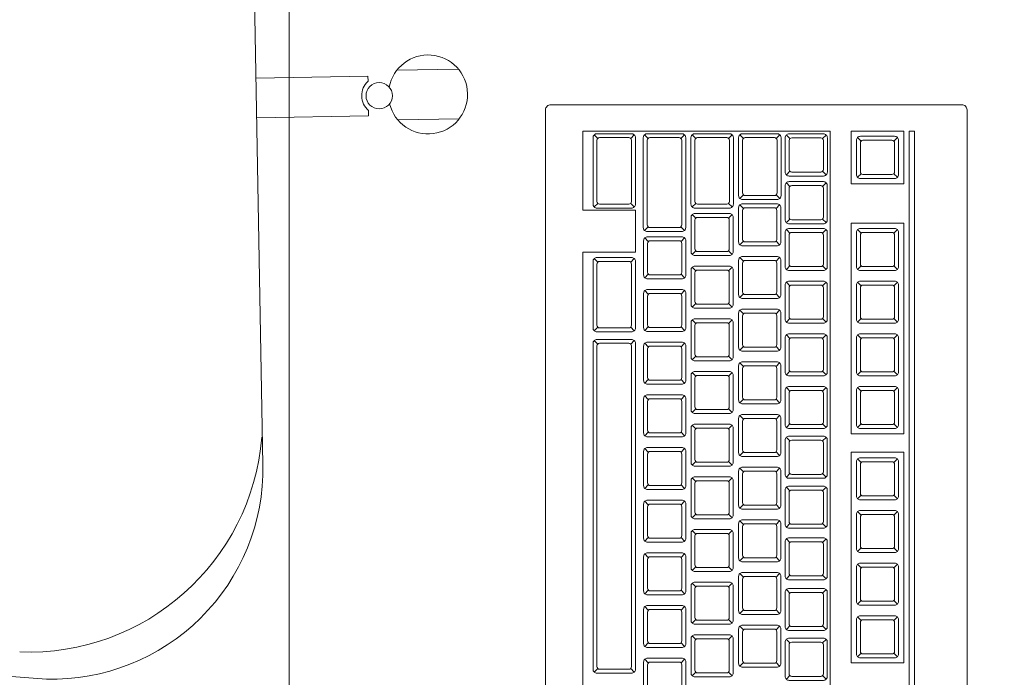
# Model space of a CAD drawing. Header units: millimetres. Extents: x 26866 to 1024070, y -428191 to 408885.
# Tile 220 of 248: x 213848 to 214222, y 390021 to 390270. Entities that reach past the tile are written whole.
import ezdxf

# ---------------------------------------------------------------- set-up
doc = ezdxf.new("R2010")
doc.units = ezdxf.units.MM
doc.header["$LTSCALE"] = 2
doc.layers.add('0_OPIS', color=7, linetype='Continuous', lineweight=13)
doc.layers.add('3DPLAN_A_TABELKA POMIESZCZEŃ', color=7, linetype='Continuous', lineweight=0)
doc.layers.add('3DPLAN_A_KRESKOWANIE 1', color=253, linetype='Continuous')
doc.layers.add('3DPLAN_A_OPIS', color=8, linetype='Continuous')
doc.layers.add('FURNITURE ZD 1 500', color=7, linetype='Continuous', lineweight=13, true_color=0x9fa8a5)
doc.styles.add('ARIAL', font='arial.ttf')

# ---------------------------------------------------------------- blocks, each defined once
blk = doc.blocks.new('kondygnacja -1')
at = {"layer": '3DPLAN_A_KRESKOWANIE 1'}
h = blk.add_hatch(dxfattribs=at)
h.set_pattern_fill('ANSI31', color=256, scale=7.5, style=0)
h.set_pattern_definition([(45, (23044.838, -26883.88), (-16.83798, 16.83798), [])])
h.paths.add_polyline_path([(31677.485, -24430.84), (30214.868, -24430.84), (30214.868, -24470.84), (30429.606, -24470.84), (30429.606, -24477.84), (30447.606, -24477.84), (30447.606, -24818.84), (30476.606, -24818.84), (30476.606, -24470.84), (31012.606, -24470.84), (31012.606, -24478.84), (31079.606, -24478.84), (31079.606, -24470.84), (31638.606, -24470.84), (31638.606, -25036.84), (31079.606, -25036.84), (31079.606, -25028.84), (31012.606, -25028.84), (31012.606, -25036.84), (30611.38, -25036.84), (30611.38, -25072.84), (31023.606, -25072.84), (31034.606, -25082.84), (31034.606, -25330.84), (31023.606, -25340.84), (30831.396, -25340.84, -0.038531), (30832.58, -25356.183), (30832.58, -25371.84), (31079.606, -25371.84), (31079.606, -25072.84), (31638.606, -25072.84), (31638.606, -25943.84), (30832.58, -25943.84), (30832.58, -26009.84), (31677.485, -26009.84)])
h.paths.add_polyline_path([(30682.606, -26009.84), (30832.58, -26009.84), (30832.58, -25943.84), (30760.606, -25943.84), (30760.606, -25454.668), (30735.606, -25464.584), (30735.606, -25943.84), (30682.606, -25943.84)])
h.paths.add_polyline_path([(30679.606, -25371.84), (30735.606, -25371.84), (30735.606, -25464.584), (30760.606, -25454.668), (30760.606, -25371.84), (30832.58, -25371.84), (30832.58, -25356.183, 0.038531), (30831.396, -25340.84), (30679.606, -25340.84)])
h.paths.add_polyline_path([(30355.83, -25371.84), (30425.606, -25371.84), (30425.606, -25379.84), (30463.606, -25379.84), (30463.606, -25424.739), (30471.606, -25424.739), (30471.606, -25395.84), (30533.606, -25395.84), (30533.606, -25371.84), (30576.606, -25371.84), (30576.606, -25341.84), (30472.606, -25341.84), (30472.606, -25326.84), (30427.606, -25326.84), (30427.606, -25341.84), (30355.83, -25341.84)])
h.paths.add_polyline_path([(30456.606, -25936.84), (30425.606, -25936.84), (30425.606, -25945.84), (30380.606, -25945.84), (30380.606, -26009.84), (30512.606, -26009.84), (30512.606, -25943.84), (30466.606, -25943.84), (30466.606, -25712.84), (30456.606, -25712.84)])
h.paths.add_polyline_path([(28888.606, -25941.84), (28888.606, -26009.84), (29013.606, -26009.84), (29013.606, -25941.84)])
h.paths.add_polyline_path([(28591.166, -26009.84), (28591.166, -25944.84), (28547.606, -25944.84), (28547.606, -26009.84)])
h.paths.add_polyline_path([(28624.606, -25870.534), (28654.797, -25870.534), (28654.797, -25924.534), (28624.606, -25924.534), (28624.606, -25944.84), (28591.166, -25944.84), (28591.166, -26009.84), (28713.606, -26009.84), (28713.606, -25941.84), (28672.606, -25941.84), (28672.606, -25932.84), (28657.606, -25932.84), (28657.606, -25716.84), (28624.606, -25716.84)])
h.paths.add_polyline_path([(28372.606, -25944.84), (28328.606, -25944.84), (28328.606, -25907.84), (28282.606, -25907.84), (28282.606, -25944.84), (28248.606, -25944.84), (28248.606, -26009.84), (28372.606, -26009.84)])
h.paths.add_polyline_path([(28092.606, -25563.84), (28054.606, -25563.84), (28054.606, -25383.84), (28067.602, -25383.84), (28067.606, -25375.84), (28340.606, -25375.84), (28340.606, -25341.84), (28070.606, -25341.84), (28070.606, -25332.84), (28030.606, -25332.84), (28030.606, -25395.598), (28048.707, -25395.598), (28048.707, -25449.598), (28030.606, -25449.598), (28030.606, -26009.84), (28073.606, -26009.84), (28073.606, -25944.84), (28054.606, -25944.84), (28054.606, -25668.84), (28092.606, -25668.84)])
h.paths.add_polyline_path([(27949.606, -25495.746), (27949.606, -25507.746), (27983.295, -25507.746), (27983.295, -25521.746), (27949.606, -25521.746), (27949.606, -25531.84), (27999.606, -25531.84), (27999.606, -25934.84), (27982.606, -25934.84), (27982.606, -25942.84), (27947.606, -25942.84), (27947.606, -26009.84), (28026.624, -26009.84), (28026.624, -25449.598), (27999.606, -25449.598), (27999.606, -25463.84), (27949.606, -25463.84), (27949.606, -25481.746), (27983.295, -25481.746), (27983.295, -25495.746)])
h.paths.add_polyline_path([(27982.606, -25361.84), (27952.606, -25361.84), (27952.606, -25332.84), (28026.624, -25332.84), (28026.624, -25395.598), (27999.606, -25395.598), (27999.606, -25377.84), (27982.606, -25377.84)])
h.paths.add_polyline_path([(26818.606, -25892.84), (26781.485, -25892.84), (26781.485, -26009.84), (26894.541, -26009.84), (26894.541, -25942.84), (26830.606, -25942.84), (26830.606, -25930.84), (26818.606, -25930.84)])
h.paths.add_polyline_path([(26894.541, -26009.84), (27115.936, -26009.84), (27115.936, -25942.84), (26894.541, -25942.84)])
h.paths.add_polyline_path([(27115.936, -25942.84), (27115.936, -26009.84), (27466.606, -26009.84), (27466.606, -25942.84), (27427.606, -25942.84), (27427.606, -25933.84), (27384.606, -25933.84), (27384.606, -25942.84)])
h.paths.add_polyline_path([(27641.606, -25942.84), (27641.606, -26009.84), (27802.606, -26009.84), (27802.606, -25942.84)])
h.paths.add_polyline_path([(30621.105, -25040.467), (30688.374, -25040.467), (30688.374, -25072.867), (30621.105, -25072.867)], flags=24)
at = {"layer": 'FURNITURE ZD 1 500', "lineweight": 0}
for p, q in [((30394.026, -25789.874), (30393.527, -25762.021)), ((30399.112, -25774.894), (30401.445, -25774.852)), ((30393.763, -25775.198), (30398.013, -25775.121)), ((30398.017, -25775.312), (30398.013, -25775.121)), ((30398.04, -25776.621), (30398.037, -25776.43)), ((30393.79, -25776.697), (30398.04, -25776.621)), ((30399.145, -25776.78), (30401.478, -25776.738)), ((30415.554, -25777.205), (30406.166, -25777.205)), ((30406.166, -25777.205), (30406.166, -25780.205)), ((30415.554, -25806.105), (30415.554, -25777.205)), ((30406.737, -25777.485), (30406.601, -25777.349)), ((30407.987, -25777.485), (30408.122, -25777.349)), ((30408.646, -25777.485), (30408.51, -25777.349)), ((30409.896, -25777.485), (30410.031, -25777.349)), ((30410.454, -25777.485), (30410.319, -25777.349)), ((30411.705, -25777.485), (30411.84, -25777.349)), ((30412.263, -25777.485), (30412.128, -25777.349)), ((30413.514, -25777.485), (30413.649, -25777.349)), ((30414.032, -25777.492), (30413.896, -25777.356)), ((30415.273, -25777.492), (30415.408, -25777.356)), ((30416.733, -25777.585), (30416.598, -25777.449)), ((30417.975, -25777.585), (30418.11, -25777.449)), ((30414.032, -25778.733), (30413.896, -25778.868)), ((30415.273, -25778.733), (30415.408, -25778.868)), ((30416.733, -25778.826), (30416.598, -25778.962)), ((30417.975, -25778.826), (30418.11, -25778.962)), ((30414.03, -25779.305), (30413.895, -25779.17)), ((30415.272, -25779.305), (30415.407, -25779.17)), ((30412.263, -25779.626), (30412.128, -25779.762)), ((30413.514, -25779.626), (30413.649, -25779.762)), ((30408.166, -25780.205), (30406.166, -25780.205)), ((30406.737, -25779.951), (30406.601, -25780.087)), ((30407.987, -25779.951), (30408.122, -25780.087)), ((30408.166, -25780.205), (30408.166, -25781.805)), ((30410.454, -25779.951), (30410.319, -25780.087)), ((30411.705, -25779.951), (30411.84, -25780.087)), ((30412.263, -25780.146), (30412.128, -25780.01)), ((30413.505, -25780.146), (30413.64, -25780.01)), ((30410.456, -25780.512), (30410.321, -25780.377)), ((30411.734, -25780.331), (30410.425, -25780.331)), ((30411.698, -25780.512), (30411.833, -25780.377)), ((30414.03, -25780.547), (30413.895, -25780.682)), ((30415.272, -25780.547), (30415.407, -25780.682)), ((30408.646, -25780.841), (30408.51, -25780.976)), ((30409.896, -25780.841), (30410.031, -25780.976)), ((30414.03, -25781.083), (30413.895, -25780.948)), ((30415.272, -25781.083), (30415.407, -25780.948)), ((30416.733, -25781.083), (30416.598, -25780.948)), ((30417.975, -25781.083), (30418.11, -25780.948)), ((30408.656, -25781.4), (30408.521, -25781.264)), ((30409.934, -25781.218), (30408.625, -25781.218)), ((30409.898, -25781.4), (30410.033, -25781.264)), ((30412.263, -25781.387), (30412.128, -25781.523)), ((30413.505, -25781.387), (30413.64, -25781.523)), ((30410.456, -25781.754), (30410.321, -25781.889)), ((30411.698, -25781.754), (30411.833, -25781.889)), ((30408.166, -25781.805), (30406.166, -25781.805)), ((30406.166, -25781.805), (30406.166, -25801.105)), ((30406.737, -25782.185), (30406.601, -25782.049)), ((30407.987, -25782.185), (30408.122, -25782.049)), ((30412.263, -25782.146), (30412.128, -25782.01)), ((30413.505, -25782.146), (30413.64, -25782.01)), ((30410.456, -25782.512), (30410.321, -25782.377)), ((30411.734, -25782.331), (30410.425, -25782.331)), ((30411.698, -25782.512), (30411.833, -25782.377)), ((30414.03, -25782.324), (30413.895, -25782.46)), ((30415.272, -25782.324), (30415.407, -25782.46)), ((30416.733, -25782.324), (30416.598, -25782.46)), ((30417.975, -25782.324), (30418.11, -25782.46)), ((30408.656, -25782.641), (30408.521, -25782.776)), ((30409.898, -25782.641), (30410.033, -25782.776)), ((30408.656, -25783.4), (30408.521, -25783.264)), ((30409.934, -25783.218), (30408.625, -25783.218)), ((30409.898, -25783.4), (30410.033, -25783.264)), ((30414.03, -25783.083), (30413.895, -25782.948)), ((30415.272, -25783.083), (30415.407, -25782.948)), ((30416.733, -25783.083), (30416.598, -25782.948)), ((30417.975, -25783.083), (30418.11, -25782.948)), ((30412.263, -25783.387), (30412.128, -25783.523)), ((30413.505, -25783.387), (30413.64, -25783.523)), ((30410.456, -25783.754), (30410.321, -25783.889)), ((30411.698, -25783.754), (30411.833, -25783.889)), ((30412.263, -25784.146), (30412.128, -25784.01)), ((30413.505, -25784.146), (30413.64, -25784.01)), ((30410.456, -25784.512), (30410.321, -25784.377)), ((30411.734, -25784.331), (30410.425, -25784.331)), ((30411.698, -25784.512), (30411.833, -25784.377)), ((30414.03, -25784.324), (30413.895, -25784.46)), ((30415.272, -25784.324), (30415.407, -25784.46)), ((30416.733, -25784.324), (30416.598, -25784.46)), ((30417.975, -25784.324), (30418.11, -25784.46)), ((30406.737, -25784.651), (30406.601, -25784.787)), ((30407.987, -25784.651), (30408.122, -25784.787)), ((30408.656, -25784.641), (30408.521, -25784.776)), ((30409.898, -25784.641), (30410.033, -25784.776)), ((30414.03, -25785.083), (30413.895, -25784.948)), ((30415.272, -25785.083), (30415.407, -25784.948)), ((30416.733, -25785.083), (30416.598, -25784.948)), ((30417.975, -25785.083), (30418.11, -25784.948)), ((30406.737, -25785.295), (30406.601, -25785.16)), ((30407.987, -25785.295), (30408.122, -25785.16)), ((30408.656, -25785.4), (30408.521, -25785.264)), ((30409.934, -25785.218), (30408.625, -25785.218)), ((30409.898, -25785.4), (30410.033, -25785.264)), ((30412.263, -25785.387), (30412.128, -25785.523)), ((30413.505, -25785.387), (30413.64, -25785.523)), ((30410.456, -25785.754), (30410.321, -25785.889)), ((30411.698, -25785.754), (30411.833, -25785.889)), ((30412.263, -25786.146), (30412.128, -25786.01)), ((30413.505, -25786.146), (30413.64, -25786.01)), ((30408.656, -25786.641), (30408.521, -25786.776)), ((30409.898, -25786.641), (30410.033, -25786.776)), ((30410.456, -25786.512), (30410.321, -25786.377)), ((30411.734, -25786.331), (30410.425, -25786.331)), ((30411.698, -25786.512), (30411.833, -25786.377)), ((30414.03, -25786.324), (30413.895, -25786.46)), ((30415.272, -25786.324), (30415.407, -25786.46)), ((30416.733, -25786.324), (30416.598, -25786.46)), ((30417.975, -25786.324), (30418.11, -25786.46)), ((30414.03, -25787.083), (30413.895, -25786.948)), ((30415.272, -25787.083), (30415.407, -25786.948)), ((30416.733, -25787.083), (30416.598, -25786.948)), ((30417.975, -25787.083), (30418.11, -25786.948)), ((30408.656, -25787.4), (30408.521, -25787.264)), ((30409.934, -25787.218), (30408.625, -25787.218)), ((30409.898, -25787.4), (30410.033, -25787.264)), ((30412.263, -25787.387), (30412.128, -25787.523)), ((30413.505, -25787.387), (30413.64, -25787.523)), ((30410.456, -25787.754), (30410.321, -25787.889)), ((30411.698, -25787.754), (30411.833, -25787.889)), ((30412.263, -25788.146), (30412.128, -25788.01)), ((30413.505, -25788.146), (30413.64, -25788.01)), ((30410.456, -25788.512), (30410.321, -25788.377)), ((30411.734, -25788.331), (30410.425, -25788.331)), ((30411.698, -25788.512), (30411.833, -25788.377)), ((30414.03, -25788.324), (30413.895, -25788.46)), ((30415.272, -25788.324), (30415.407, -25788.46)), ((30416.733, -25788.324), (30416.598, -25788.46)), ((30417.975, -25788.324), (30418.11, -25788.46)), ((30408.656, -25788.641), (30408.521, -25788.776)), ((30409.898, -25788.641), (30410.033, -25788.776)), ((30414.03, -25788.973), (30413.895, -25788.837)), ((30415.272, -25788.973), (30415.407, -25788.837)), ((30409.934, -25789.218), (30408.625, -25789.218)), ((30408.656, -25789.4), (30408.521, -25789.264)), ((30409.898, -25789.4), (30410.033, -25789.264)), ((30412.263, -25789.387), (30412.128, -25789.523)), ((30413.505, -25789.387), (30413.64, -25789.523)), ((30410.456, -25789.754), (30410.321, -25789.889)), ((30411.698, -25789.754), (30411.833, -25789.889)), ((30416.733, -25789.793), (30416.598, -25789.658)), ((30417.975, -25789.793), (30418.11, -25789.658)), ((30410.456, -25790.512), (30410.321, -25790.377)), ((30411.734, -25790.331), (30410.425, -25790.331)), ((30411.698, -25790.512), (30411.833, -25790.377)), ((30412.263, -25790.146), (30412.128, -25790.01)), ((30413.505, -25790.146), (30413.64, -25790.01)), ((30414.03, -25790.214), (30413.895, -25790.35)), ((30415.272, -25790.214), (30415.407, -25790.35)), ((30408.656, -25790.641), (30408.521, -25790.776)), ((30409.898, -25790.641), (30410.033, -25790.776)), ((30414.03, -25790.867), (30413.895, -25790.731)), ((30415.272, -25790.867), (30415.407, -25790.731)), ((30416.733, -25791.035), (30416.598, -25791.17)), ((30417.975, -25791.035), (30418.11, -25791.17)), ((30408.656, -25791.4), (30408.521, -25791.264)), ((30409.934, -25791.218), (30408.625, -25791.218)), ((30409.898, -25791.4), (30410.033, -25791.264)), ((30412.263, -25791.387), (30412.128, -25791.523)), ((30413.505, -25791.387), (30413.64, -25791.523)), ((30410.456, -25791.754), (30410.321, -25791.889)), ((30411.698, -25791.754), (30411.833, -25791.889)), ((30416.733, -25791.793), (30416.598, -25791.658)), ((30417.975, -25791.793), (30418.11, -25791.658)), ((30412.263, -25792.146), (30412.128, -25792.01)), ((30413.505, -25792.146), (30413.64, -25792.01)), ((30414.03, -25792.108), (30413.895, -25792.243)), ((30415.272, -25792.108), (30415.407, -25792.243)), ((30410.456, -25792.512), (30410.321, -25792.377)), ((30411.734, -25792.331), (30410.425, -25792.331)), ((30411.698, -25792.512), (30411.833, -25792.377)), ((30408.656, -25792.641), (30408.521, -25792.776)), ((30409.898, -25792.641), (30410.033, -25792.776)), ((30414.03, -25792.828), (30413.895, -25792.693)), ((30415.272, -25792.828), (30415.407, -25792.693)), ((30408.656, -25793.4), (30408.521, -25793.264)), ((30409.934, -25793.218), (30408.625, -25793.218)), ((30409.898, -25793.4), (30410.033, -25793.264)), ((30416.733, -25793.035), (30416.598, -25793.17)), ((30417.975, -25793.035), (30418.11, -25793.17)), ((30412.263, -25793.387), (30412.128, -25793.523)), ((30413.505, -25793.387), (30413.64, -25793.523)), ((30416.733, -25793.793), (30416.598, -25793.658)), ((30417.975, -25793.793), (30418.11, -25793.658)), ((30410.456, -25793.754), (30410.321, -25793.889)), ((30411.698, -25793.754), (30411.833, -25793.889)), ((30412.263, -25794.146), (30412.128, -25794.01)), ((30413.505, -25794.146), (30413.64, -25794.01)), ((30414.03, -25794.07), (30413.895, -25794.205)), ((30415.272, -25794.07), (30415.407, -25794.205)), ((30410.456, -25794.512), (30410.321, -25794.377)), ((30411.734, -25794.331), (30410.425, -25794.331)), ((30411.698, -25794.512), (30411.833, -25794.377)), ((30408.656, -25794.641), (30408.521, -25794.776)), ((30409.898, -25794.641), (30410.033, -25794.776)), ((30414.03, -25794.753), (30413.895, -25794.617)), ((30415.272, -25794.753), (30415.407, -25794.617)), ((30409.934, -25795.218), (30408.625, -25795.218)), ((30416.733, -25795.035), (30416.598, -25795.17)), ((30417.975, -25795.035), (30418.11, -25795.17)), ((30408.656, -25795.4), (30408.521, -25795.264)), ((30409.898, -25795.4), (30410.033, -25795.264)), ((30412.263, -25795.387), (30412.128, -25795.523)), ((30413.505, -25795.387), (30413.64, -25795.523)), ((30410.456, -25795.754), (30410.321, -25795.889)), ((30411.698, -25795.754), (30411.833, -25795.889)), ((30416.733, -25795.793), (30416.598, -25795.658)), ((30417.975, -25795.793), (30418.11, -25795.658)), ((30411.734, -25796.331), (30410.425, -25796.331)), ((30412.263, -25796.146), (30412.128, -25796.01)), ((30413.505, -25796.146), (30413.64, -25796.01)), ((30414.03, -25795.994), (30413.895, -25796.13)), ((30415.272, -25795.994), (30415.407, -25796.13)), ((30385.811, -25798.014), (30363.91, -25796.446)), ((30408.656, -25796.641), (30408.521, -25796.776)), ((30409.898, -25796.641), (30410.033, -25796.776)), ((30410.456, -25796.512), (30410.321, -25796.377)), ((30411.698, -25796.512), (30411.833, -25796.377)), ((30414.03, -25796.644), (30413.895, -25796.509)), ((30415.272, -25796.644), (30415.407, -25796.509)), ((30416.733, -25797.035), (30416.598, -25797.17)), ((30417.975, -25797.035), (30418.11, -25797.17)), ((30408.656, -25797.4), (30408.521, -25797.264)), ((30409.934, -25797.218), (30408.625, -25797.218)), ((30409.898, -25797.4), (30410.033, -25797.264)), ((30412.263, -25797.387), (30412.128, -25797.523)), ((30413.505, -25797.387), (30413.64, -25797.523)), ((30406.737, -25797.616), (30406.601, -25797.751)), ((30407.987, -25797.616), (30408.122, -25797.751)), ((30410.456, -25797.754), (30410.321, -25797.889)), ((30411.698, -25797.754), (30411.833, -25797.889)), ((30414.03, -25797.885), (30413.895, -25798.021)), ((30415.272, -25797.885), (30415.407, -25798.021))]:
    blk.add_line(p, q, dxfattribs=at)
for points in [[(30455.021, -25720.281), (30455.021, -25840.761), (30395.021, -25840.761), (30395.021, -25720.281)], [(30418.354, -25777.205), (30418.354, -25779.205), (30416.354, -25779.205), (30416.354, -25777.205)], [(30418.554, -25777.205), (30418.554, -25812.805), (30418.754, -25812.805), (30418.754, -25777.205)], [(30418.354, -25788.705), (30418.354, -25780.705), (30416.354, -25780.705), (30416.354, -25788.705)], [(30418.354, -25797.405), (30418.354, -25789.405), (30416.354, -25789.405), (30416.354, -25797.405)]]:
    blk.add_lwpolyline(points, close=True, dxfattribs=at)
for points in [[(30420.554, -25776.205), (30404.954, -25776.205, 0.414214), (30404.754, -25776.405), (30404.754, -25822.005, 0.414214), (30404.954, -25822.205), (30420.554, -25822.205, 0.414214), (30420.754, -25822.005), (30420.754, -25776.405, 0.414214)], [(30408.166, -25777.455), (30408.166, -25779.981, -0.414214), (30408.016, -25780.131), (30406.707, -25780.131, -0.414214), (30406.557, -25779.981), (30406.557, -25777.455, -0.414214), (30406.707, -25777.305), (30408.016, -25777.305, -0.414214)], [(30407.916, -25779.981), (30406.807, -25779.981, -0.414214), (30406.707, -25779.881), (30406.707, -25777.555, -0.414214), (30406.807, -25777.455), (30407.916, -25777.455, -0.414214), (30408.016, -25777.555), (30408.016, -25779.881, -0.414214)], [(30408.616, -25777.305), (30409.925, -25777.305, -0.414214), (30410.075, -25777.455), (30410.075, -25780.87, -0.414214), (30409.925, -25781.02), (30408.616, -25781.02, -0.414214), (30408.466, -25780.87), (30408.466, -25777.455, -0.414214)], [(30409.825, -25780.87), (30408.716, -25780.87, -0.414214), (30408.616, -25780.77), (30408.616, -25777.555, -0.414214), (30408.716, -25777.455), (30409.825, -25777.455, -0.414214), (30409.925, -25777.555), (30409.925, -25780.77, -0.414214)], [(30410.425, -25777.305), (30411.734, -25777.305, -0.414214), (30411.884, -25777.455), (30411.884, -25779.981, -0.414214), (30411.734, -25780.131), (30410.425, -25780.131, -0.414214), (30410.275, -25779.981), (30410.275, -25777.455, -0.414214)], [(30411.734, -25779.881), (30411.734, -25777.555, 0.414214), (30411.634, -25777.455), (30410.525, -25777.455, 0.414214), (30410.425, -25777.555), (30410.425, -25779.881, 0.414214), (30410.525, -25779.981), (30411.634, -25779.981, 0.414214)], [(30413.693, -25777.455), (30413.693, -25779.655, -0.414214), (30413.543, -25779.805), (30412.234, -25779.805, -0.414214), (30412.084, -25779.655), (30412.084, -25777.455, -0.414214), (30412.234, -25777.305), (30413.543, -25777.305, -0.414214)], [(30413.443, -25779.655), (30412.334, -25779.655, -0.414214), (30412.234, -25779.555), (30412.234, -25777.555, -0.414214), (30412.334, -25777.455), (30413.443, -25777.455, -0.414214), (30413.543, -25777.555), (30413.543, -25779.555, -0.414214)], [(30415.302, -25778.912, 0.414214), (30415.452, -25778.762), (30415.452, -25777.462, 0.414214), (30415.302, -25777.312), (30414.002, -25777.312, 0.414214), (30413.852, -25777.462), (30413.852, -25778.762, 0.414214), (30414.002, -25778.912)], [(30415.302, -25778.662), (30415.302, -25777.562, 0.414214), (30415.202, -25777.462), (30414.102, -25777.462, 0.414214), (30414.002, -25777.562), (30414.002, -25778.662, 0.414214), (30414.102, -25778.762), (30415.202, -25778.762, 0.414214)], [(30418.004, -25779.005, 0.414214), (30418.154, -25778.855), (30418.154, -25777.555, 0.414214), (30418.004, -25777.405), (30416.704, -25777.405, 0.414214), (30416.554, -25777.555), (30416.554, -25778.855, 0.414214), (30416.704, -25779.005)], [(30418.004, -25778.755), (30418.004, -25777.655, 0.414214), (30417.904, -25777.555), (30416.804, -25777.555, 0.414214), (30416.704, -25777.655), (30416.704, -25778.755, 0.414214), (30416.804, -25778.855), (30417.904, -25778.855, 0.414214)], [(30415.301, -25780.726, 0.414214), (30415.451, -25780.576), (30415.451, -25779.276, 0.414214), (30415.301, -25779.126), (30414.001, -25779.126, 0.414214), (30413.851, -25779.276), (30413.851, -25780.576, 0.414214), (30414.001, -25780.726)], [(30415.301, -25780.476), (30415.301, -25779.376, 0.414214), (30415.201, -25779.276), (30414.101, -25779.276, 0.414214), (30414.001, -25779.376), (30414.001, -25780.476, 0.414214), (30414.101, -25780.576), (30415.201, -25780.576, 0.414214)], [(30413.534, -25781.567, 0.414214), (30413.684, -25781.417), (30413.684, -25780.117, 0.414214), (30413.534, -25779.967), (30412.234, -25779.967, 0.414214), (30412.084, -25780.117), (30412.084, -25781.417, 0.414214), (30412.234, -25781.567)], [(30413.534, -25781.317), (30413.534, -25780.217, 0.414214), (30413.434, -25780.117), (30412.334, -25780.117, 0.414214), (30412.234, -25780.217), (30412.234, -25781.317, 0.414214), (30412.334, -25781.417), (30413.434, -25781.417, 0.414214)], [(30411.727, -25781.933, 0.414214), (30411.877, -25781.783), (30411.877, -25780.483, 0.414214), (30411.727, -25780.333), (30410.427, -25780.333, 0.414214), (30410.277, -25780.483), (30410.277, -25781.783, 0.414214), (30410.427, -25781.933)], [(30411.727, -25781.683), (30411.727, -25780.583, 0.414214), (30411.627, -25780.483), (30410.527, -25780.483, 0.414214), (30410.427, -25780.583), (30410.427, -25781.683, 0.414214), (30410.527, -25781.783), (30411.627, -25781.783, 0.414214)], [(30415.301, -25782.504, 0.414214), (30415.451, -25782.354), (30415.451, -25781.054, 0.414214), (30415.301, -25780.904), (30414.001, -25780.904, 0.414214), (30413.851, -25781.054), (30413.851, -25782.354, 0.414214), (30414.001, -25782.504)], [(30418.004, -25782.504, 0.414214), (30418.154, -25782.354), (30418.154, -25781.054, 0.414214), (30418.004, -25780.904), (30416.704, -25780.904, 0.414214), (30416.554, -25781.054), (30416.554, -25782.354, 0.414214), (30416.704, -25782.504)], [(30409.927, -25782.82, 0.414214), (30410.077, -25782.67), (30410.077, -25781.37, 0.414214), (30409.927, -25781.22), (30408.627, -25781.22, 0.414214), (30408.477, -25781.37), (30408.477, -25782.67, 0.414214), (30408.627, -25782.82)], [(30409.927, -25782.57), (30409.927, -25781.47, 0.414214), (30409.827, -25781.37), (30408.727, -25781.37, 0.414214), (30408.627, -25781.47), (30408.627, -25782.57, 0.414214), (30408.727, -25782.67), (30409.827, -25782.67, 0.414214)], [(30415.301, -25782.254), (30415.301, -25781.154, 0.414214), (30415.201, -25781.054), (30414.101, -25781.054, 0.414214), (30414.001, -25781.154), (30414.001, -25782.254, 0.414214), (30414.101, -25782.354), (30415.201, -25782.354, 0.414214)], [(30418.004, -25782.254), (30418.004, -25781.154, 0.414214), (30417.904, -25781.054), (30416.804, -25781.054, 0.414214), (30416.704, -25781.154), (30416.704, -25782.254, 0.414214), (30416.804, -25782.354), (30417.904, -25782.354, 0.414214)], [(30406.707, -25784.831, -0.414214), (30406.557, -25784.681), (30406.557, -25782.155, -0.414214), (30406.707, -25782.005), (30408.016, -25782.005, -0.414214), (30408.166, -25782.155), (30408.166, -25784.681, -0.414214), (30408.016, -25784.831)], [(30408.016, -25784.581), (30408.016, -25782.255, 0.414214), (30407.916, -25782.155), (30406.807, -25782.155, 0.414214), (30406.707, -25782.255), (30406.707, -25784.581, 0.414214), (30406.807, -25784.681), (30407.916, -25784.681, 0.414214)], [(30413.534, -25783.567, 0.414214), (30413.684, -25783.417), (30413.684, -25782.117, 0.414214), (30413.534, -25781.967), (30412.234, -25781.967, 0.414214), (30412.084, -25782.117), (30412.084, -25783.417, 0.414214), (30412.234, -25783.567)], [(30413.534, -25783.317), (30413.534, -25782.217, 0.414214), (30413.434, -25782.117), (30412.334, -25782.117, 0.414214), (30412.234, -25782.217), (30412.234, -25783.317, 0.414214), (30412.334, -25783.417), (30413.434, -25783.417, 0.414214)], [(30411.727, -25783.933, 0.414214), (30411.877, -25783.783), (30411.877, -25782.483, 0.414214), (30411.727, -25782.333), (30410.427, -25782.333, 0.414214), (30410.277, -25782.483), (30410.277, -25783.783, 0.414214), (30410.427, -25783.933)], [(30411.727, -25783.683), (30411.727, -25782.583, 0.414214), (30411.627, -25782.483), (30410.527, -25782.483, 0.414214), (30410.427, -25782.583), (30410.427, -25783.683, 0.414214), (30410.527, -25783.783), (30411.627, -25783.783, 0.414214)], [(30415.301, -25784.504, 0.414214), (30415.451, -25784.354), (30415.451, -25783.054, 0.414214), (30415.301, -25782.904), (30414.001, -25782.904, 0.414214), (30413.851, -25783.054), (30413.851, -25784.354, 0.414214), (30414.001, -25784.504)], [(30418.004, -25784.504, 0.414214), (30418.154, -25784.354), (30418.154, -25783.054, 0.414214), (30418.004, -25782.904), (30416.704, -25782.904, 0.414214), (30416.554, -25783.054), (30416.554, -25784.354, 0.414214), (30416.704, -25784.504)], [(30409.927, -25784.82, 0.414214), (30410.077, -25784.67), (30410.077, -25783.37, 0.414214), (30409.927, -25783.22), (30408.627, -25783.22, 0.414214), (30408.477, -25783.37), (30408.477, -25784.67, 0.414214), (30408.627, -25784.82)], [(30415.301, -25784.254), (30415.301, -25783.154, 0.414214), (30415.201, -25783.054), (30414.101, -25783.054, 0.414214), (30414.001, -25783.154), (30414.001, -25784.254, 0.414214), (30414.101, -25784.354), (30415.201, -25784.354, 0.414214)], [(30418.004, -25784.254), (30418.004, -25783.154, 0.414214), (30417.904, -25783.054), (30416.804, -25783.054, 0.414214), (30416.704, -25783.154), (30416.704, -25784.254, 0.414214), (30416.804, -25784.354), (30417.904, -25784.354, 0.414214)], [(30409.927, -25784.57), (30409.927, -25783.47, 0.414214), (30409.827, -25783.37), (30408.727, -25783.37, 0.414214), (30408.627, -25783.47), (30408.627, -25784.57, 0.414214), (30408.727, -25784.67), (30409.827, -25784.67, 0.414214)], [(30413.534, -25785.567, 0.414214), (30413.684, -25785.417), (30413.684, -25784.117, 0.414214), (30413.534, -25783.967), (30412.234, -25783.967, 0.414214), (30412.084, -25784.117), (30412.084, -25785.417, 0.414214), (30412.234, -25785.567)], [(30411.727, -25785.933, 0.414214), (30411.877, -25785.783), (30411.877, -25784.483, 0.414214), (30411.727, -25784.333), (30410.427, -25784.333, 0.414214), (30410.277, -25784.483), (30410.277, -25785.783, 0.414214), (30410.427, -25785.933)], [(30413.534, -25785.317), (30413.534, -25784.217, 0.414214), (30413.434, -25784.117), (30412.334, -25784.117, 0.414214), (30412.234, -25784.217), (30412.234, -25785.317, 0.414214), (30412.334, -25785.417), (30413.434, -25785.417, 0.414214)], [(30411.727, -25785.683), (30411.727, -25784.583, 0.414214), (30411.627, -25784.483), (30410.527, -25784.483, 0.414214), (30410.427, -25784.583), (30410.427, -25785.683, 0.414214), (30410.527, -25785.783), (30411.627, -25785.783, 0.414214)], [(30406.707, -25797.795), (30408.016, -25797.795, 0.414214), (30408.166, -25797.645), (30408.166, -25785.266, 0.414214), (30408.016, -25785.116), (30406.707, -25785.116, 0.414214), (30406.557, -25785.266), (30406.557, -25797.645, 0.414214)], [(30415.301, -25786.504, 0.414214), (30415.451, -25786.354), (30415.451, -25785.054, 0.414214), (30415.301, -25784.904), (30414.001, -25784.904, 0.414214), (30413.851, -25785.054), (30413.851, -25786.354, 0.414214), (30414.001, -25786.504)], [(30415.301, -25786.254), (30415.301, -25785.154, 0.414214), (30415.201, -25785.054), (30414.101, -25785.054, 0.414214), (30414.001, -25785.154), (30414.001, -25786.254, 0.414214), (30414.101, -25786.354), (30415.201, -25786.354, 0.414214)], [(30418.004, -25786.504, 0.414214), (30418.154, -25786.354), (30418.154, -25785.054, 0.414214), (30418.004, -25784.904), (30416.704, -25784.904, 0.414214), (30416.554, -25785.054), (30416.554, -25786.354, 0.414214), (30416.704, -25786.504)], [(30418.004, -25786.254), (30418.004, -25785.154, 0.414214), (30417.904, -25785.054), (30416.804, -25785.054, 0.414214), (30416.704, -25785.154), (30416.704, -25786.254, 0.414214), (30416.804, -25786.354), (30417.904, -25786.354, 0.414214)], [(30406.807, -25785.266), (30407.916, -25785.266, -0.414214), (30408.016, -25785.366), (30408.016, -25797.545, -0.414214), (30407.916, -25797.645), (30406.807, -25797.645, -0.414214), (30406.707, -25797.545), (30406.707, -25785.366, -0.414214)], [(30409.927, -25786.82, 0.414214), (30410.077, -25786.67), (30410.077, -25785.37, 0.414214), (30409.927, -25785.22), (30408.627, -25785.22, 0.414214), (30408.477, -25785.37), (30408.477, -25786.67, 0.414214), (30408.627, -25786.82)], [(30409.927, -25786.57), (30409.927, -25785.47, 0.414214), (30409.827, -25785.37), (30408.727, -25785.37, 0.414214), (30408.627, -25785.47), (30408.627, -25786.57, 0.414214), (30408.727, -25786.67), (30409.827, -25786.67, 0.414214)], [(30413.534, -25787.567, 0.414214), (30413.684, -25787.417), (30413.684, -25786.117, 0.414214), (30413.534, -25785.967), (30412.234, -25785.967, 0.414214), (30412.084, -25786.117), (30412.084, -25787.417, 0.414214), (30412.234, -25787.567)], [(30413.534, -25787.317), (30413.534, -25786.217, 0.414214), (30413.434, -25786.117), (30412.334, -25786.117, 0.414214), (30412.234, -25786.217), (30412.234, -25787.317, 0.414214), (30412.334, -25787.417), (30413.434, -25787.417, 0.414214)], [(30411.727, -25787.933, 0.414214), (30411.877, -25787.783), (30411.877, -25786.483, 0.414214), (30411.727, -25786.333), (30410.427, -25786.333, 0.414214), (30410.277, -25786.483), (30410.277, -25787.783, 0.414214), (30410.427, -25787.933)], [(30411.727, -25787.683), (30411.727, -25786.583, 0.414214), (30411.627, -25786.483), (30410.527, -25786.483, 0.414214), (30410.427, -25786.583), (30410.427, -25787.683, 0.414214), (30410.527, -25787.783), (30411.627, -25787.783, 0.414214)], [(30415.301, -25788.504, 0.414214), (30415.451, -25788.354), (30415.451, -25787.054, 0.414214), (30415.301, -25786.904), (30414.001, -25786.904, 0.414214), (30413.851, -25787.054), (30413.851, -25788.354, 0.414214), (30414.001, -25788.504)], [(30418.004, -25788.504, 0.414214), (30418.154, -25788.354), (30418.154, -25787.054, 0.414214), (30418.004, -25786.904), (30416.704, -25786.904, 0.414214), (30416.554, -25787.054), (30416.554, -25788.354, 0.414214), (30416.704, -25788.504)], [(30409.927, -25788.82, 0.414214), (30410.077, -25788.67), (30410.077, -25787.37, 0.414214), (30409.927, -25787.22), (30408.627, -25787.22, 0.414214), (30408.477, -25787.37), (30408.477, -25788.67, 0.414214), (30408.627, -25788.82)], [(30409.927, -25788.57), (30409.927, -25787.47, 0.414214), (30409.827, -25787.37), (30408.727, -25787.37, 0.414214), (30408.627, -25787.47), (30408.627, -25788.57, 0.414214), (30408.727, -25788.67), (30409.827, -25788.67, 0.414214)], [(30415.301, -25788.254), (30415.301, -25787.154, 0.414214), (30415.201, -25787.054), (30414.101, -25787.054, 0.414214), (30414.001, -25787.154), (30414.001, -25788.254, 0.414214), (30414.101, -25788.354), (30415.201, -25788.354, 0.414214)], [(30418.004, -25788.254), (30418.004, -25787.154, 0.414214), (30417.904, -25787.054), (30416.804, -25787.054, 0.414214), (30416.704, -25787.154), (30416.704, -25788.254, 0.414214), (30416.804, -25788.354), (30417.904, -25788.354, 0.414214)], [(30413.534, -25789.567, 0.414214), (30413.684, -25789.417), (30413.684, -25788.117, 0.414214), (30413.534, -25787.967), (30412.234, -25787.967, 0.414214), (30412.084, -25788.117), (30412.084, -25789.417, 0.414214), (30412.234, -25789.567)], [(30413.534, -25789.317), (30413.534, -25788.217, 0.414214), (30413.434, -25788.117), (30412.334, -25788.117, 0.414214), (30412.234, -25788.217), (30412.234, -25789.317, 0.414214), (30412.334, -25789.417), (30413.434, -25789.417, 0.414214)], [(30411.727, -25789.933, 0.414214), (30411.877, -25789.783), (30411.877, -25788.483, 0.414214), (30411.727, -25788.333), (30410.427, -25788.333, 0.414214), (30410.277, -25788.483), (30410.277, -25789.783, 0.414214), (30410.427, -25789.933)], [(30411.727, -25789.683), (30411.727, -25788.583, 0.414214), (30411.627, -25788.483), (30410.527, -25788.483, 0.414214), (30410.427, -25788.583), (30410.427, -25789.683, 0.414214), (30410.527, -25789.783), (30411.627, -25789.783, 0.414214)], [(30415.301, -25790.393, 0.414214), (30415.451, -25790.243), (30415.451, -25788.943, 0.414214), (30415.301, -25788.793), (30414.001, -25788.793, 0.414214), (30413.851, -25788.943), (30413.851, -25790.243, 0.414214), (30414.001, -25790.393)], [(30409.927, -25790.82, 0.414214), (30410.077, -25790.67), (30410.077, -25789.37, 0.414214), (30409.927, -25789.22), (30408.627, -25789.22, 0.414214), (30408.477, -25789.37), (30408.477, -25790.67, 0.414214), (30408.627, -25790.82)], [(30415.301, -25790.143), (30415.301, -25789.043, 0.414214), (30415.201, -25788.943), (30414.101, -25788.943, 0.414214), (30414.001, -25789.043), (30414.001, -25790.143, 0.414214), (30414.101, -25790.243), (30415.201, -25790.243, 0.414214)], [(30409.927, -25790.57), (30409.927, -25789.47, 0.414214), (30409.827, -25789.37), (30408.727, -25789.37, 0.414214), (30408.627, -25789.47), (30408.627, -25790.57, 0.414214), (30408.727, -25790.67), (30409.827, -25790.67, 0.414214)], [(30418.004, -25791.214, 0.414214), (30418.154, -25791.064), (30418.154, -25789.764, 0.414214), (30418.004, -25789.614), (30416.704, -25789.614, 0.414214), (30416.554, -25789.764), (30416.554, -25791.064, 0.414214), (30416.704, -25791.214)], [(30413.534, -25791.567, 0.414214), (30413.684, -25791.417), (30413.684, -25790.117, 0.414214), (30413.534, -25789.967), (30412.234, -25789.967, 0.414214), (30412.084, -25790.117), (30412.084, -25791.417, 0.414214), (30412.234, -25791.567)], [(30418.004, -25790.964), (30418.004, -25789.864, 0.414214), (30417.904, -25789.764), (30416.804, -25789.764, 0.414214), (30416.704, -25789.864), (30416.704, -25790.964, 0.414214), (30416.804, -25791.064), (30417.904, -25791.064, 0.414214)], [(30411.727, -25791.933, 0.414214), (30411.877, -25791.783), (30411.877, -25790.483, 0.414214), (30411.727, -25790.333), (30410.427, -25790.333, 0.414214), (30410.277, -25790.483), (30410.277, -25791.783, 0.414214), (30410.427, -25791.933)], [(30413.534, -25791.317), (30413.534, -25790.217, 0.414214), (30413.434, -25790.117), (30412.334, -25790.117, 0.414214), (30412.234, -25790.217), (30412.234, -25791.317, 0.414214), (30412.334, -25791.417), (30413.434, -25791.417, 0.414214)], [(30411.727, -25791.683), (30411.727, -25790.583, 0.414214), (30411.627, -25790.483), (30410.527, -25790.483, 0.414214), (30410.427, -25790.583), (30410.427, -25791.683, 0.414214), (30410.527, -25791.783), (30411.627, -25791.783, 0.414214)], [(30415.301, -25792.287, 0.414214), (30415.451, -25792.137), (30415.451, -25790.837, 0.414214), (30415.301, -25790.687), (30414.001, -25790.687, 0.414214), (30413.851, -25790.837), (30413.851, -25792.137, 0.414214), (30414.001, -25792.287)], [(30415.301, -25792.037), (30415.301, -25790.937, 0.414214), (30415.201, -25790.837), (30414.101, -25790.837, 0.414214), (30414.001, -25790.937), (30414.001, -25792.037, 0.414214), (30414.101, -25792.137), (30415.201, -25792.137, 0.414214)], [(30409.927, -25792.82, 0.414214), (30410.077, -25792.67), (30410.077, -25791.37, 0.414214), (30409.927, -25791.22), (30408.627, -25791.22, 0.414214), (30408.477, -25791.37), (30408.477, -25792.67, 0.414214), (30408.627, -25792.82)], [(30409.927, -25792.57), (30409.927, -25791.47, 0.414214), (30409.827, -25791.37), (30408.727, -25791.37, 0.414214), (30408.627, -25791.47), (30408.627, -25792.57, 0.414214), (30408.727, -25792.67), (30409.827, -25792.67, 0.414214)], [(30418.004, -25793.214, 0.414214), (30418.154, -25793.064), (30418.154, -25791.764, 0.414214), (30418.004, -25791.614), (30416.704, -25791.614, 0.414214), (30416.554, -25791.764), (30416.554, -25793.064, 0.414214), (30416.704, -25793.214)], [(30418.004, -25792.964), (30418.004, -25791.864, 0.414214), (30417.904, -25791.764), (30416.804, -25791.764, 0.414214), (30416.704, -25791.864), (30416.704, -25792.964, 0.414214), (30416.804, -25793.064), (30417.904, -25793.064, 0.414214)], [(30413.534, -25793.567, 0.414214), (30413.684, -25793.417), (30413.684, -25792.117, 0.414214), (30413.534, -25791.967), (30412.234, -25791.967, 0.414214), (30412.084, -25792.117), (30412.084, -25793.417, 0.414214), (30412.234, -25793.567)], [(30413.534, -25793.317), (30413.534, -25792.217, 0.414214), (30413.434, -25792.117), (30412.334, -25792.117, 0.414214), (30412.234, -25792.217), (30412.234, -25793.317, 0.414214), (30412.334, -25793.417), (30413.434, -25793.417, 0.414214)], [(30411.727, -25793.933, 0.414214), (30411.877, -25793.783), (30411.877, -25792.483, 0.414214), (30411.727, -25792.333), (30410.427, -25792.333, 0.414214), (30410.277, -25792.483), (30410.277, -25793.783, 0.414214), (30410.427, -25793.933)], [(30411.727, -25793.683), (30411.727, -25792.583, 0.414214), (30411.627, -25792.483), (30410.527, -25792.483, 0.414214), (30410.427, -25792.583), (30410.427, -25793.683, 0.414214), (30410.527, -25793.783), (30411.627, -25793.783, 0.414214)], [(30415.301, -25794.249, 0.414214), (30415.451, -25794.099), (30415.451, -25792.799, 0.414214), (30415.301, -25792.649), (30414.001, -25792.649, 0.414214), (30413.851, -25792.799), (30413.851, -25794.099, 0.414214), (30414.001, -25794.249)], [(30415.301, -25793.999), (30415.301, -25792.899, 0.414214), (30415.201, -25792.799), (30414.101, -25792.799, 0.414214), (30414.001, -25792.899), (30414.001, -25793.999, 0.414214), (30414.101, -25794.099), (30415.201, -25794.099, 0.414214)], [(30409.927, -25794.82, 0.414214), (30410.077, -25794.67), (30410.077, -25793.37, 0.414214), (30409.927, -25793.22), (30408.627, -25793.22, 0.414214), (30408.477, -25793.37), (30408.477, -25794.67, 0.414214), (30408.627, -25794.82)], [(30409.927, -25794.57), (30409.927, -25793.47, 0.414214), (30409.827, -25793.37), (30408.727, -25793.37, 0.414214), (30408.627, -25793.47), (30408.627, -25794.57, 0.414214), (30408.727, -25794.67), (30409.827, -25794.67, 0.414214)], [(30418.004, -25795.214, 0.414214), (30418.154, -25795.064), (30418.154, -25793.764, 0.414214), (30418.004, -25793.614), (30416.704, -25793.614, 0.414214), (30416.554, -25793.764), (30416.554, -25795.064, 0.414214), (30416.704, -25795.214)], [(30413.534, -25795.567, 0.414214), (30413.684, -25795.417), (30413.684, -25794.117, 0.414214), (30413.534, -25793.967), (30412.234, -25793.967, 0.414214), (30412.084, -25794.117), (30412.084, -25795.417, 0.414214), (30412.234, -25795.567)], [(30413.534, -25795.317), (30413.534, -25794.217, 0.414214), (30413.434, -25794.117), (30412.334, -25794.117, 0.414214), (30412.234, -25794.217), (30412.234, -25795.317, 0.414214), (30412.334, -25795.417), (30413.434, -25795.417, 0.414214)], [(30418.004, -25794.964), (30418.004, -25793.864, 0.414214), (30417.904, -25793.764), (30416.804, -25793.764, 0.414214), (30416.704, -25793.864), (30416.704, -25794.964, 0.414214), (30416.804, -25795.064), (30417.904, -25795.064, 0.414214)], [(30411.727, -25795.933, 0.414214), (30411.877, -25795.783), (30411.877, -25794.483, 0.414214), (30411.727, -25794.333), (30410.427, -25794.333, 0.414214), (30410.277, -25794.483), (30410.277, -25795.783, 0.414214), (30410.427, -25795.933)], [(30411.727, -25795.683), (30411.727, -25794.583, 0.414214), (30411.627, -25794.483), (30410.527, -25794.483, 0.414214), (30410.427, -25794.583), (30410.427, -25795.683, 0.414214), (30410.527, -25795.783), (30411.627, -25795.783, 0.414214)], [(30415.301, -25796.173, 0.414214), (30415.451, -25796.023), (30415.451, -25794.723, 0.414214), (30415.301, -25794.573), (30414.001, -25794.573, 0.414214), (30413.851, -25794.723), (30413.851, -25796.023, 0.414214), (30414.001, -25796.173)], [(30415.301, -25795.923), (30415.301, -25794.823, 0.414214), (30415.201, -25794.723), (30414.101, -25794.723, 0.414214), (30414.001, -25794.823), (30414.001, -25795.923, 0.414214), (30414.101, -25796.023), (30415.201, -25796.023, 0.414214)], [(30409.927, -25796.82, 0.414214), (30410.077, -25796.67), (30410.077, -25795.37, 0.414214), (30409.927, -25795.22), (30408.627, -25795.22, 0.414214), (30408.477, -25795.37), (30408.477, -25796.67, 0.414214), (30408.627, -25796.82)], [(30409.927, -25796.57), (30409.927, -25795.47, 0.414214), (30409.827, -25795.37), (30408.727, -25795.37, 0.414214), (30408.627, -25795.47), (30408.627, -25796.57, 0.414214), (30408.727, -25796.67), (30409.827, -25796.67, 0.414214)], [(30418.004, -25797.214, 0.414214), (30418.154, -25797.064), (30418.154, -25795.764, 0.414214), (30418.004, -25795.614), (30416.704, -25795.614, 0.414214), (30416.554, -25795.764), (30416.554, -25797.064, 0.414214), (30416.704, -25797.214)], [(30413.534, -25797.567, 0.414214), (30413.684, -25797.417), (30413.684, -25796.117, 0.414214), (30413.534, -25795.967), (30412.234, -25795.967, 0.414214), (30412.084, -25796.117), (30412.084, -25797.417, 0.414214), (30412.234, -25797.567)], [(30418.004, -25796.964), (30418.004, -25795.864, 0.414214), (30417.904, -25795.764), (30416.804, -25795.764, 0.414214), (30416.704, -25795.864), (30416.704, -25796.964, 0.414214), (30416.804, -25797.064), (30417.904, -25797.064, 0.414214)], [(30411.727, -25797.933, 0.414214), (30411.877, -25797.783), (30411.877, -25796.483, 0.414214), (30411.727, -25796.333), (30410.427, -25796.333, 0.414214), (30410.277, -25796.483), (30410.277, -25797.783, 0.414214), (30410.427, -25797.933)], [(30413.534, -25797.317), (30413.534, -25796.217, 0.414214), (30413.434, -25796.117), (30412.334, -25796.117, 0.414214), (30412.234, -25796.217), (30412.234, -25797.317, 0.414214), (30412.334, -25797.417), (30413.434, -25797.417, 0.414214)], [(30411.727, -25797.683), (30411.727, -25796.583, 0.414214), (30411.627, -25796.483), (30410.527, -25796.483, 0.414214), (30410.427, -25796.583), (30410.427, -25797.683, 0.414214), (30410.527, -25797.783), (30411.627, -25797.783, 0.414214)], [(30415.301, -25798.065, 0.414214), (30415.451, -25797.915), (30415.451, -25796.615, 0.414214), (30415.301, -25796.465), (30414.001, -25796.465, 0.414214), (30413.851, -25796.615), (30413.851, -25797.915, 0.414214), (30414.001, -25798.065)], [(30415.301, -25797.815), (30415.301, -25796.715, 0.414214), (30415.201, -25796.615), (30414.101, -25796.615, 0.414214), (30414.001, -25796.715), (30414.001, -25797.815, 0.414214), (30414.101, -25797.915), (30415.201, -25797.915, 0.414214)], [(30409.927, -25798.82, 0.414214), (30410.077, -25798.67), (30410.077, -25797.37, 0.414214), (30409.927, -25797.22), (30408.627, -25797.22, 0.414214), (30408.477, -25797.37), (30408.477, -25798.67, 0.414214), (30408.627, -25798.82)], [(30409.927, -25798.57), (30409.927, -25797.47, 0.414214), (30409.827, -25797.37), (30408.727, -25797.37, 0.414214), (30408.627, -25797.47), (30408.627, -25798.57, 0.414214), (30408.727, -25798.67), (30409.827, -25798.67, 0.414214)]]:
    blk.add_lwpolyline(points, format="xyb", close=True, dxfattribs=at)
blk.add_circle((30398.44, -25775.864), 0.5, dxfattribs=at)
for centre, radius, start, end in [((30400.295, -25775.816), 1.5, 193.5721, 169.3924), ((30398.527, -25775.862), 0.75, 132.8361, 229.2154), ((30385.137, -25788.123), 8.871, 267.7735, 355.4333), ((30386.027, -25790.017), 8, 268.4565, 1.0257)]:
    blk.add_arc(centre, radius, start, end, dxfattribs=at)
at = {"layer": '3DPLAN_A_OPIS', "color": 1, "lineweight": 30, "style": 'ARIAL'}
for tag, p in [('PRZESUNIĘCIE_WEJŚCIA', (27655.165, -24535.333)), ('WYŁĄCZONE', (27007.179, -24723.982)), ('Z_OPRACOWANIA', (26996.84, -24746.417)), ('WYŁĄCZONE', (30803.053, -24760.867)), ('Z_OPRACOWANIA', (30792.713, -24783.301)), ('WYŁĄCZONE', (28894.898, -24826.593)), ('Z_OPRACOWANIA', (28884.559, -24849.027)), ('POWIĘKSZENIE_WEJŚCIA', (28313.679, -25144.412)), ('POWIĘKSZENIE_WEJŚCIA', (29600.622, -25191.363)), ('POWIĘKSZENIE_WEJŚCIA', (28011.449, -25235.417)), ('WYŁĄCZONE', (29754.423, -25678.169)), ('Z_OPRACOWANIA', (29744.084, -25700.603)), ('WYJŚCIE_EWAKUACYJNE', (27763.791, -26106.068))]:
    blk.add_attdef(tag, p, '', height=12, dxfattribs=at)
at = {"layer": '3DPLAN_A_OPIS', "color": 0, "lineweight": 30, "style": 'ARIAL'}
for tag, p in [('UGUL_1', (29350.296, -24586.012)), ('UGUL_2', (29622.921, -24586.012)), ('UGUL_3', (29833.15, -24586.012))]:
    blk.add_attdef(tag, p, '', height=12, dxfattribs=at)
at = {"layer": '3DPLAN_A_TABELKA POMIESZCZEŃ', "ltscale": 0.5, "style": 'ARIAL'}
for tag, p in [('KURTYNA', (27861.913, -26064.849)), ('POWIETRZNA', (27861.913, -26084.562))]:
    blk.add_attdef(tag, p, '', height=12, dxfattribs=at)

msp = doc.modelspace()

# ---------------------------------------------------------------- block references
at = {"layer": '0_OPIS', "xscale": 10, "yscale": 10, "zscale": 10}
msp.add_blockref('kondygnacja -1', (-90000, 648000), dxfattribs=at)

doc.saveas('drawing.dxf')
